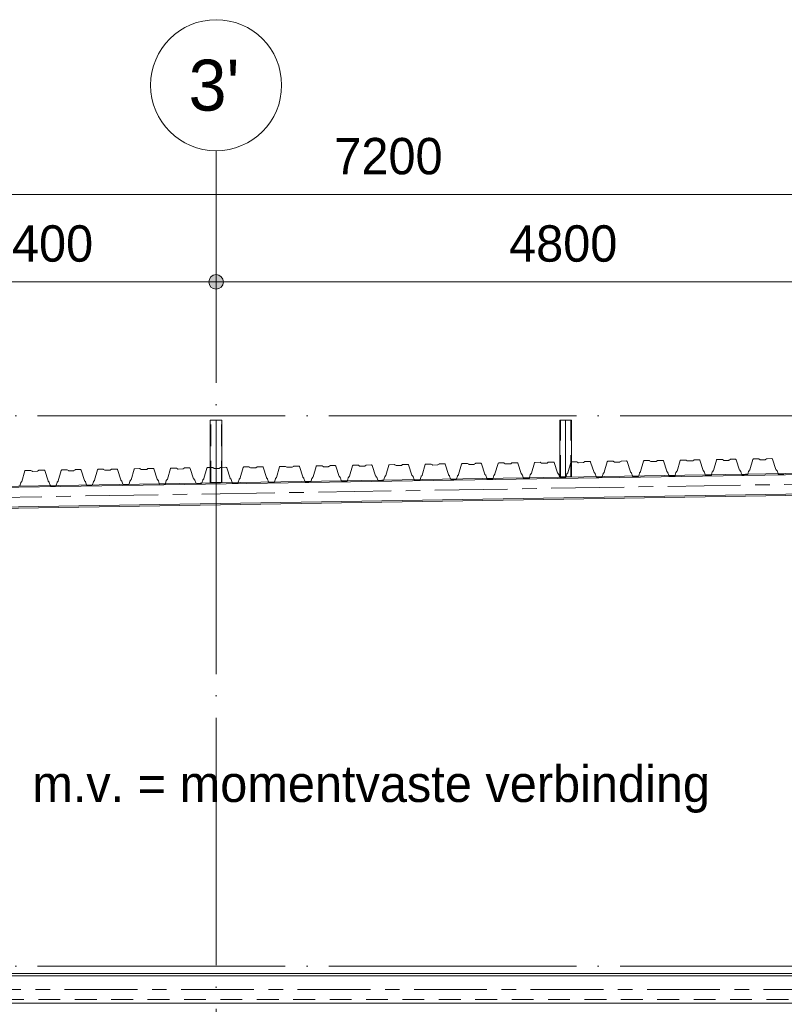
# Model space of a CAD drawing. Header units: millimetres. Extents: x 4517 to 474157, y -4632 to 9900.
# Tile 104 of 114: x 418778 to 424029, y 3138 to 9900. Entities that reach past the tile are written whole.
import ezdxf

# ---------------------------------------------------------------- set-up
doc = ezdxf.new("R2010")
doc.units = ezdxf.units.MM
for name, pattern in [('WSP_hartlijn', [800, 500, -100, 100, -100]), ('WSP_hhidden', [250, 150, -100]), ('WSP_stramienlijn', [2000, 1700, -150, 0, -150])]:
    doc.linetypes.add(name, pattern=pattern)
for name, color, linetype, lineweight in [('00_algemeen - hartlijn', 7, 'WSP_hartlijn', 13), ('00_algemeen - hhidden - 0_13mm', 7, 'WSP_hhidden', 13), ('00_maatvoering', 8, 'Continuous', 13), ('00_maatvoering-100', 8, 'Continuous', 13), ('00_text', 7, 'Continuous', 13), ('07_stramien', 4, 'Continuous', 13), ('07_stramien - levels', 7, 'Continuous', 13), ('23_vloeren', 2, 'Continuous', 18), ('28_hoofddraagconstructies - kolommen en liggers', 1, 'Continuous', 13), ('28_hoofddraagconstructies - kolommen en liggers - staal', 1, 'Continuous', 13)]:
    doc.layers.add(name, color=color, linetype=linetype, lineweight=lineweight)
doc.styles.add('Revittext', font='txt', dxfattribs={"height": 250})
doc.styles.add('Revittext_2', font='txt', dxfattribs={"height": 350})
doc.dimstyles.new('WSP_25_-_transparant', dxfattribs={"dimscale": 304.8, "dimtxt": 252.223969, "dimasz": 1.312336, "dimexe": 0.656168, "dimexo": 0.0625, "dimgap": 0.213255, "dimtad": 1, "dimdec": 0, "dimzin": 0, "dimdsep": 46, "dimtxsty": 'Revittext', "dimblk1": 'DOTSMALL', "dimblk2": 'DOTSMALL', "dimsah": 1, "dimcen": 0.09, "dimdle": 0.656168, "dimazin": 0, "dimtfac": 1, "dimtdec": 4, "dimtix": 1, "dimtmove": 0, "dimatfit": 3, "dimfxl": 0.656168, "dimfxlon": 1, "dimtvp": 1, "dimtolj": 1, "dimtzin": 0, "dimarcsym": 2})

# ---------------------------------------------------------------- blocks, each defined once
blk = doc.blocks.new('28_WSP_SF_staal - HE v21-0 - HE160A-1335089-as H')
at = {"layer": '00_algemeen - hartlijn'}
blk.add_line((-15798.9, 6782), (-29069.8, 6563.7), dxfattribs=at)
blk = doc.blocks.new('28_WSP_SC_staal - RHS v18-0 - SHSC 80x80x4 - S275-1295135-as H')
at = {"layer": '00_algemeen - hartlijn'}
blk.add_line((-21800, 6760), (-21800, 7150), dxfattribs=at)
at = {"layer": '00_algemeen - hhidden - 0_13mm'}
for p, q in [((-21836, 6760), (-21836, 7150)), ((-21764, 6760), (-21764, 7150))]:
    blk.add_line(p, q, dxfattribs=at)
blk = doc.blocks.new('28_WSP_SC_staal - RHS v18-0 - SHSC 80x80x4 - S275-1295136-as H')
at = {"layer": '00_algemeen - hartlijn'}
blk.add_line((-24200, 6720.5), (-24200, 7150), dxfattribs=at)
at = {"layer": '00_algemeen - hhidden - 0_13mm'}
for p, q in [((-24236, 6720.5), (-24236, 7150)), ((-24164, 6720.5), (-24164, 7150))]:
    blk.add_line(p, q, dxfattribs=at)
blk = doc.blocks.new('28_WSP_SF_staal - HE v21-0 - HE220B-1384946-as H')
at = {"layer": '00_algemeen - hartlijn'}
blk.add_line((-19140, 3240), (-29080, 3240), dxfattribs=at)
blk = doc.blocks.new('Floors 3 - Floors 3-1340461-as H')
at = {"layer": '23_vloeren', "linetype": 'WSP_hhidden', "lineweight": 13}
blk.add_line((-28920, 3170), (-2860, 3170), dxfattribs=at)
blk = doc.blocks.new('Grid - Stramienbol 9_0mm-3500-as H')
at = {"layer": '07_stramien'}
blk.add_circle((-5000, 9450), 450, dxfattribs=at)
blk = doc.blocks.new('DIMBLOCK117-as H')
at = {"layer": '00_maatvoering-100'}
h = blk.add_hatch(color=256, dxfattribs=at)
edge = h.paths.add_edge_path()
edge.add_arc((417726.9, 8699.4), 50, 0, 360)
h = blk.add_hatch(color=256, dxfattribs=at)
edge = h.paths.add_edge_path()
edge.add_arc((424926.9, 8699.4), 50, 0, 360)
for p, q in [((417726.9, 8499.4), (417726.9, 8899.4)), ((424926.9, 8499.4), (424926.9, 8899.4)), ((424926.9, 8699.4), (417726.9, 8699.4)), ((417726.9, 8699.4), (417726.9, 8499.4)), ((424926.9, 8699.4), (424926.9, 8499.4))]:
    blk.add_line(p, q, dxfattribs=at)
for centre in [(417726.9, 8699.4), (424926.9, 8699.4)]:
    blk.add_circle(centre, 50, dxfattribs=at)
at = {"layer": '00_maatvoering-100', "color": 0, "insert": (420938.8, 9088.1), "char_height": 250, "width": 931.288, "attachment_point": 1, "line_spacing_factor": 0.931288, "style": 'Revittext'}
blk.add_mtext('7200', dxfattribs=at)
blk = doc.blocks.new('_DotSmall')
at = {"color": 0, "linetype": 'ByBlock', "const_width": 0.5}
blk.add_lwpolyline([(-0.0625, 0, 1), (0.0625, 0, 1)], format="xyb", close=True, dxfattribs=at)
blk = doc.blocks.new('DIMBLOCK120-as H')
at = {"layer": '00_maatvoering-100'}
h = blk.add_hatch(color=256, dxfattribs=at)
edge = h.paths.add_edge_path()
edge.add_arc((420126.9, 8099.4), 50, 0, 360)
h = blk.add_hatch(color=256, dxfattribs=at)
edge = h.paths.add_edge_path()
edge.add_arc((424926.9, 8099.4), 50, 0, 360)
for p, q in [((420126.9, 7899.4), (420126.9, 8299.4)), ((424926.9, 7899.4), (424926.9, 8299.4)), ((425126.9, 8099.4), (420126.9, 8099.4)), ((420126.9, 8099.4), (420126.9, 7899.4)), ((424926.9, 8099.4), (424926.9, 7899.4))]:
    blk.add_line(p, q, dxfattribs=at)
for centre in [(420126.9, 8099.4), (424926.9, 8099.4)]:
    blk.add_circle(centre, 50, dxfattribs=at)
at = {"layer": '00_maatvoering-100', "color": 0, "insert": (422138.8, 8488.1), "char_height": 250, "width": 931.288, "attachment_point": 1, "line_spacing_factor": 0.931288, "style": 'Revittext'}
blk.add_mtext('4800', dxfattribs=at)
blk = doc.blocks.new('DIMBLOCK121-as H')
at = {"layer": '00_maatvoering-100'}
h = blk.add_hatch(color=256, dxfattribs=at)
edge = h.paths.add_edge_path()
edge.add_arc((417726.9, 8099.4), 50, 0, 360)
h = blk.add_hatch(color=256, dxfattribs=at)
edge = h.paths.add_edge_path()
edge.add_arc((420126.9, 8099.4), 50, 0, 360)
for p, q in [((417726.9, 7899.4), (417726.9, 8299.4)), ((420126.9, 7899.4), (420126.9, 8299.4)), ((420126.9, 8099.4), (417726.9, 8099.4)), ((417726.9, 8099.4), (417726.9, 7899.4)), ((420126.9, 8099.4), (420126.9, 7899.4))]:
    blk.add_line(p, q, dxfattribs=at)
for centre in [(417726.9, 8099.4), (420126.9, 8099.4)]:
    blk.add_circle(centre, 50, dxfattribs=at)
at = {"layer": '00_maatvoering-100', "color": 0, "insert": (418538.8, 8488.1), "char_height": 250, "width": 931.288, "attachment_point": 1, "line_spacing_factor": 0.931288, "style": 'Revittext'}
blk.add_mtext('2400', dxfattribs=at)

msp = doc.modelspace()

# ---------------------------------------------------------------- linework, layer by layer
at = {"layer": '07_stramien', "linetype": 'WSP_stramienlijn'}
msp.add_line((420126.9, -4594.5), (420126.9, 9000), dxfattribs=at)
at = {"layer": '07_stramien - levels', "linetype": 'WSP_stramienlijn'}
for p, q in [((404900.7, 7180), (445344.7, 7180)), ((404900.7, 3400), (445344.7, 3400))]:
    msp.add_line(p, q, dxfattribs=at)
at = {"layer": '23_vloeren'}
for p, q in [((420410.7, 6829.6), (420444.6, 6830.1)), ((420444.6, 6830.1), (420447.6, 6829.2)), ((420563.1, 6828.4), (420564.8, 6831)), ((420564.8, 6831), (420567.8, 6832)), ((420567.8, 6832), (420601.6, 6832.6)), ((420601.6, 6832.6), (420603.1, 6832.4)), ((420603.1, 6832.4), (420604.4, 6831.8)), ((420604.4, 6831.8), (420612.5, 6826.6)), ((420650.1, 6827.2), (420658, 6832.6)), ((420658, 6832.6), (420659.3, 6833.3)), ((420659.3, 6833.3), (420660.7, 6833.5)), ((420660.7, 6833.5), (420694.6, 6834.1)), ((420694.6, 6834.1), (420697.5, 6833.1)), ((420697.5, 6833.1), (420699.4, 6830.6)), ((420699.4, 6830.6), (420722.3, 6759.7)), ((420792.4, 6760.8), (420813, 6832.4)), ((420813, 6832.4), (420814.8, 6835)), ((420814.8, 6835), (420817.8, 6836)), ((420817.8, 6836), (420851.6, 6836.5)), ((420851.6, 6836.5), (420853.1, 6836.3)), ((420853.1, 6836.3), (420854.4, 6835.7)), ((420854.4, 6835.7), (420862.4, 6830.6)), ((420862.4, 6830.6), (420863.8, 6830)), ((420863.8, 6830), (420865.2, 6829.8)), ((420865.2, 6829.8), (420897.3, 6830.3)), ((420897.3, 6830.3), (420898.7, 6830.5)), ((420898.7, 6830.5), (420900, 6831.2)), ((420900, 6831.2), (420907.9, 6836.6)), ((420907.9, 6836.6), (420909.2, 6837.2)), ((420909.2, 6837.2), (420910.7, 6837.5)), ((420910.7, 6837.5), (420944.5, 6838)), ((420944.5, 6838), (420947.5, 6837.1)), ((420947.5, 6837.1), (420949.4, 6834.5)), ((420949.4, 6834.5), (420972.3, 6763.7)), ((421042.4, 6764.8), (421063, 6836.3)), ((421063, 6836.3), (421064.8, 6838.9)), ((421064.8, 6838.9), (421067.7, 6840)), ((421067.7, 6840), (421101.6, 6840.5)), ((421101.6, 6840.5), (421103, 6840.3)), ((421103, 6840.3), (421104.4, 6839.7)), ((421104.4, 6839.7), (421112.4, 6834.5)), ((421112.4, 6834.5), (421113.7, 6833.9)), ((421113.7, 6833.9), (421115.2, 6833.7)), ((421115.2, 6833.7), (421147.3, 6834.2)), ((421147.3, 6834.2), (421148.7, 6834.5)), ((421148.7, 6834.5), (421150, 6835.1)), ((421150, 6835.1), (421157.9, 6840.5)), ((421157.9, 6840.5), (421159.2, 6841.2)), ((421159.2, 6841.2), (421160.7, 6841.4)), ((421160.7, 6841.4), (421194.5, 6842)), ((421194.5, 6842), (421197.5, 6841)), ((421197.5, 6841), (421199.3, 6838.5)), ((421199.3, 6838.5), (421222.2, 6767.6)), ((421292.3, 6768.7), (421313, 6840.3)), ((421313, 6840.3), (421314.8, 6842.9)), ((421314.8, 6842.9), (421317.7, 6843.9)), ((421317.7, 6843.9), (421351.6, 6844.4)), ((421351.6, 6844.4), (421353, 6844.3)), ((421353, 6844.3), (421354.3, 6843.7)), ((421354.3, 6843.7), (421362.4, 6838.5)), ((421362.4, 6838.5), (421363.7, 6837.9)), ((421363.7, 6837.9), (421365.2, 6837.7)), ((421365.2, 6837.7), (421397.2, 6838.2)), ((421397.2, 6838.2), (421398.7, 6838.4)), ((421398.7, 6838.4), (421400, 6839.1)), ((421400, 6839.1), (421407.9, 6844.5)), ((421407.9, 6844.5), (421409.2, 6845.1)), ((421409.2, 6845.1), (421410.6, 6845.4)), ((421410.6, 6845.4), (421444.5, 6845.9)), ((421444.5, 6845.9), (421447.4, 6845)), ((421447.4, 6845), (421449.3, 6842.5)), ((421449.3, 6842.5), (421472.2, 6771.6)), ((421542.3, 6772.7), (421563, 6844.3)), ((421563, 6844.3), (421564.7, 6846.8)), ((421564.7, 6846.8), (421567.7, 6847.9)), ((421567.7, 6847.9), (421601.5, 6848.4)), ((421601.5, 6848.4), (421603, 6848.2)), ((421603, 6848.2), (421604.3, 6847.6)), ((421604.3, 6847.6), (421612.4, 6842.4)), ((421612.4, 6842.4), (421613.7, 6841.8)), ((421613.7, 6841.8), (421615.1, 6841.6)), ((421615.1, 6841.6), (421647.2, 6842.1)), ((421647.2, 6842.1), (421648.6, 6842.4)), ((421648.6, 6842.4), (421650, 6843)), ((421650, 6843), (421657.8, 6848.5)), ((421657.8, 6848.5), (421659.1, 6849.1)), ((421659.1, 6849.1), (421660.6, 6849.3)), ((421660.6, 6849.3), (421694.4, 6849.9)), ((421694.4, 6849.9), (421697.4, 6848.9)), ((421697.4, 6848.9), (421699.3, 6846.4)), ((421699.3, 6846.4), (421722.2, 6775.5)), ((421792.3, 6776.6), (421812.9, 6848.2)), ((421812.9, 6848.2), (421814.7, 6850.8)), ((421814.7, 6850.8), (421817.6, 6851.8)), ((421817.6, 6851.8), (421851.5, 6852.4)), ((421851.5, 6852.4), (421852.9, 6852.2)), ((421852.9, 6852.2), (421854.3, 6851.6)), ((421854.3, 6851.6), (421862.3, 6846.4)), ((421862.3, 6846.4), (421863.7, 6845.8)), ((421863.7, 6845.8), (421865.1, 6845.6)), ((421865.1, 6845.6), (421897.2, 6846.1)), ((421897.2, 6846.1), (421898.6, 6846.3)), ((421898.6, 6846.3), (421899.9, 6847)), ((421899.9, 6847), (421907.8, 6852.4)), ((421907.8, 6852.4), (421909.1, 6853.1)), ((421909.1, 6853.1), (421910.6, 6853.3)), ((421910.6, 6853.3), (421944.4, 6853.8)), ((421944.4, 6853.8), (421947.4, 6852.9)), ((421947.4, 6852.9), (421949.2, 6850.4)), ((421949.2, 6850.4), (421972.1, 6779.5)), ((422042.2, 6780.6), (422062.9, 6852.2)), ((422062.9, 6852.2), (422064.7, 6854.8)), ((422064.7, 6854.8), (422067.6, 6855.8)), ((422067.6, 6855.8), (422101.5, 6856.3)), ((422101.5, 6856.3), (422102.9, 6856.1)), ((422102.9, 6856.1), (422104.2, 6855.5)), ((422104.2, 6855.5), (422112.3, 6850.3)), ((422112.3, 6850.3), (422113.6, 6849.7)), ((422113.6, 6849.7), (422115.1, 6849.6)), ((422115.1, 6849.6), (422147.1, 6850.1)), ((422147.1, 6850.1), (422148.6, 6850.3)), ((422148.6, 6850.3), (422149.9, 6850.9)), ((422149.9, 6850.9), (422157.8, 6856.4)), ((422157.8, 6856.4), (422159.1, 6857)), ((422159.1, 6857), (422160.5, 6857.3)), ((422160.5, 6857.3), (422194.4, 6857.8)), ((422194.4, 6857.8), (422197.4, 6856.9)), ((422197.4, 6856.9), (422199.2, 6854.3)), ((422199.2, 6854.3), (422222.1, 6783.4)), ((422292.2, 6784.6), (422312.9, 6856.1)), ((422312.9, 6856.1), (422314.6, 6858.7)), ((422314.6, 6858.7), (422317.6, 6859.7)), ((422317.6, 6859.7), (422351.4, 6860.3)), ((422351.4, 6860.3), (422352.9, 6860.1)), ((422352.9, 6860.1), (422354.2, 6859.5)), ((422354.2, 6859.5), (422362.3, 6854.3)), ((422362.3, 6854.3), (422363.6, 6853.7)), ((422363.6, 6853.7), (422365, 6853.5)), ((422365, 6853.5), (422397.1, 6854)), ((422397.1, 6854), (422398.5, 6854.3)), ((422398.5, 6854.3), (422399.9, 6854.9)), ((422399.9, 6854.9), (422407.7, 6860.3)), ((422407.7, 6860.3), (422409.1, 6861)), ((422409.1, 6861), (422410.5, 6861.2)), ((422410.5, 6861.2), (422444.3, 6861.7)), ((422444.3, 6861.7), (422447.3, 6860.8)), ((422447.3, 6860.8), (422449.2, 6858.3)), ((422449.2, 6858.3), (422472.1, 6787.4)), ((422566.4, 6863.3), (422567.6, 6863.7)), ((422567.6, 6863.7), (422601.4, 6864.2)), ((422601.4, 6864.2), (422602.8, 6864)), ((422602.8, 6864), (422604.2, 6863.4)), ((422604.2, 6863.4), (422612.2, 6858.3)), ((422612.2, 6858.3), (422613.6, 6857.7)), ((422613.6, 6857.7), (422615, 6857.5)), ((422615, 6857.5), (422647.1, 6858)), ((422647.1, 6858), (422648.5, 6858.2)), ((422648.5, 6858.2), (422649.8, 6858.9)), ((422649.8, 6858.9), (422657.7, 6864.3)), ((422657.7, 6864.3), (422659, 6864.9)), ((422659, 6864.9), (422660.5, 6865.2)), ((422660.5, 6865.2), (422694.3, 6865.7)), ((422694.3, 6865.7), (422697.3, 6864.8)), ((422697.3, 6864.8), (422699.1, 6862.2)), ((422699.1, 6862.2), (422722.1, 6791.4)), ((422792.1, 6792.5), (422812.8, 6864)), ((422812.8, 6864), (422814.6, 6866.6)), ((422814.6, 6866.6), (422817.5, 6867.6)), ((422817.5, 6867.6), (422851.4, 6868.2)), ((422851.4, 6868.2), (422852.8, 6868)), ((422852.8, 6868), (422854.1, 6867.4)), ((422854.1, 6867.4), (422862.2, 6862.2)), ((422862.2, 6862.2), (422863.5, 6861.6)), ((422863.5, 6861.6), (422865, 6861.4)), ((422865, 6861.4), (422897, 6861.9)), ((422897, 6861.9), (422898.5, 6862.2)), ((422898.5, 6862.2), (422899.8, 6862.8)), ((422899.8, 6862.8), (422907.7, 6868.2)), ((422907.7, 6868.2), (422909, 6868.9)), ((422909, 6868.9), (422910.4, 6869.1)), ((422910.4, 6869.1), (422944.3, 6869.7)), ((422944.3, 6869.7), (422947.3, 6868.7)), ((422947.3, 6868.7), (422949.1, 6866.2)), ((422949.1, 6866.2), (422972, 6795.3)), ((423042.1, 6796.4), (423062.8, 6868)), ((423062.8, 6868), (423064.5, 6870.6)), ((423064.5, 6870.6), (423067.5, 6871.6)), ((423067.5, 6871.6), (423101.3, 6872.1)), ((423101.3, 6872.1), (423102.8, 6871.9)), ((423102.8, 6871.9), (423104.1, 6871.3)), ((423104.1, 6871.3), (423112.2, 6866.2)), ((423112.2, 6866.2), (423113.5, 6865.6)), ((423113.5, 6865.6), (423115, 6865.4)), ((423115, 6865.4), (423147, 6865.9)), ((423147, 6865.9), (423148.4, 6866.1)), ((423148.4, 6866.1), (423149.8, 6866.8)), ((423149.8, 6866.8), (423157.6, 6872.2)), ((423157.6, 6872.2), (423159, 6872.8)), ((423159, 6872.8), (423160.4, 6873.1)), ((423160.4, 6873.1), (423194.2, 6873.6)), ((423194.2, 6873.6), (423197.2, 6872.7)), ((423197.2, 6872.7), (423199.1, 6870.1)), ((423199.1, 6870.1), (423222, 6799.3)), ((423292.1, 6800.4), (423312.7, 6871.9)), ((423312.7, 6871.9), (423314.5, 6874.5)), ((423314.5, 6874.5), (423317.5, 6875.6)), ((423317.5, 6875.6), (423351.3, 6876.1)), ((423351.3, 6876.1), (423352.8, 6875.9)), ((423352.8, 6875.9), (423354.1, 6875.3)), ((423354.1, 6875.3), (423362.1, 6870.1)), ((423362.1, 6870.1), (423363.5, 6869.5)), ((423363.5, 6869.5), (423364.9, 6869.3)), ((423364.9, 6869.3), (423397, 6869.8)), ((423397, 6869.8), (423398.4, 6870.1)), ((423398.4, 6870.1), (423399.7, 6870.7)), ((423399.7, 6870.7), (423407.6, 6876.1)), ((423407.6, 6876.1), (423408.9, 6876.8)), ((423408.9, 6876.8), (423410.4, 6877)), ((423410.4, 6877), (423444.2, 6877.6)), ((423444.2, 6877.6), (423447.2, 6876.6)), ((423447.2, 6876.6), (423449, 6874.1)), ((423449, 6874.1), (423472, 6803.2)), ((423542, 6804.3), (423562.7, 6875.9)), ((423562.7, 6875.9), (423564.5, 6878.5)), ((423564.5, 6878.5), (423567.4, 6879.5)), ((423567.4, 6879.5), (423601.3, 6880.1)), ((423601.3, 6880.1), (423602.7, 6879.9)), ((423602.7, 6879.9), (423604.1, 6879.3)), ((423604.1, 6879.3), (423612.1, 6874.1)), ((423612.1, 6874.1), (423613.4, 6873.5)), ((423613.4, 6873.5), (423614.9, 6873.3)), ((423614.9, 6873.3), (423646.9, 6873.8)), ((423646.9, 6873.8), (423648.4, 6874)), ((423648.4, 6874), (423649.7, 6874.7)), ((423649.7, 6874.7), (423657.6, 6880.1)), ((423657.6, 6880.1), (423658.9, 6880.7)), ((423658.9, 6880.7), (423660.3, 6881)), ((423660.3, 6881), (423694.2, 6881.5)), ((423694.2, 6881.5), (423697.2, 6880.6)), ((423697.2, 6880.6), (423699, 6878.1)), ((423699, 6878.1), (423721.9, 6807.2)), ((423792, 6808.3), (423812.7, 6879.9)), ((423812.7, 6879.9), (423814.4, 6882.4)), ((423814.4, 6882.4), (423817.4, 6883.5)), ((423817.4, 6883.5), (423851.2, 6884)), ((423851.2, 6884), (423852.7, 6883.8)), ((423852.7, 6883.8), (423854, 6883.2)), ((423854, 6883.2), (423862.1, 6878)), ((423862.1, 6878), (423863.4, 6877.4)), ((423863.4, 6877.4), (423864.9, 6877.2)), ((423864.9, 6877.2), (423896.9, 6877.7)), ((423896.9, 6877.7), (423898.4, 6878)), ((423898.4, 6878), (423899.7, 6878.6)), ((423899.7, 6878.6), (423907.5, 6884.1)), ((423907.5, 6884.1), (423908.9, 6884.7)), ((423908.9, 6884.7), (423910.3, 6884.9)), ((423910.3, 6884.9), (423944.1, 6885.5)), ((423944.1, 6885.5), (423947.1, 6884.5)), ((423947.1, 6884.5), (423949, 6882)), ((423949, 6882), (423971.9, 6811.1)), ((418792.6, 6729.2), (418813.3, 6800.7)), ((418813.3, 6800.7), (418815.1, 6803.3)), ((418815.1, 6803.3), (418818, 6804.4)), ((418818, 6804.4), (418851.9, 6804.9)), ((418851.9, 6804.9), (418853.3, 6804.7)), ((418853.3, 6804.7), (418854.7, 6804.1)), ((418854.7, 6804.1), (418862.7, 6798.9)), ((418862.7, 6798.9), (418864, 6798.3)), ((418864, 6798.3), (418865.5, 6798.1)), ((418865.5, 6798.1), (418897.5, 6798.6)), ((418897.5, 6798.6), (418899, 6798.9)), ((418899, 6798.9), (418900.3, 6799.5)), ((418900.3, 6799.5), (418908.2, 6804.9)), ((418908.2, 6804.9), (418909.5, 6805.6)), ((418909.5, 6805.6), (418910.9, 6805.8)), ((418910.9, 6805.8), (418944.8, 6806.4)), ((418944.8, 6806.4), (418947.8, 6805.4)), ((418947.8, 6805.4), (418949.6, 6802.9)), ((418949.6, 6802.9), (418972.5, 6732)), ((419042.6, 6733.1), (419063.3, 6804.7)), ((419063.3, 6804.7), (419065, 6807.3)), ((419065, 6807.3), (419068, 6808.3)), ((419068, 6808.3), (419101.8, 6808.8)), ((419101.8, 6808.8), (419103.3, 6808.7)), ((419103.3, 6808.7), (419104.6, 6808.1)), ((419104.6, 6808.1), (419112.7, 6802.9)), ((419112.7, 6802.9), (419114, 6802.3)), ((419114, 6802.3), (419115.5, 6802.1)), ((419115.5, 6802.1), (419147.5, 6802.6)), ((419147.5, 6802.6), (419148.9, 6802.8)), ((419148.9, 6802.8), (419150.3, 6803.5)), ((419150.3, 6803.5), (419158.1, 6808.9)), ((419158.1, 6808.9), (419159.5, 6809.5)), ((419159.5, 6809.5), (419160.9, 6809.8)), ((419160.9, 6809.8), (419194.7, 6810.3)), ((419194.7, 6810.3), (419197.7, 6809.4)), ((419197.7, 6809.4), (419199.6, 6806.9)), ((419199.6, 6806.9), (419222.5, 6736)), ((419292.6, 6737.1), (419313.2, 6808.7)), ((419313.2, 6808.7), (419315, 6811.2)), ((419315, 6811.2), (419318, 6812.3)), ((419318, 6812.3), (419351.8, 6812.8)), ((419351.8, 6812.8), (419353.3, 6812.6)), ((419353.3, 6812.6), (419354.6, 6812)), ((419354.6, 6812), (419362.6, 6806.8)), ((419362.6, 6806.8), (419364, 6806.2)), ((419364, 6806.2), (419365.4, 6806)), ((419365.4, 6806), (419397.5, 6806.5)), ((419397.5, 6806.5), (419398.9, 6806.8)), ((419398.9, 6806.8), (419400.2, 6807.4)), ((419400.2, 6807.4), (419408.1, 6812.9)), ((419408.1, 6812.9), (419409.4, 6813.5)), ((419409.4, 6813.5), (419410.9, 6813.7)), ((419410.9, 6813.7), (419444.7, 6814.3)), ((419444.7, 6814.3), (419447.7, 6813.3)), ((419447.7, 6813.3), (419449.5, 6810.8)), ((419449.5, 6810.8), (419472.5, 6739.9)), ((419542.5, 6741), (419563.2, 6812.6)), ((419563.2, 6812.6), (419565, 6815.2)), ((419565, 6815.2), (419567.9, 6816.2)), ((419567.9, 6816.2), (419601.8, 6816.8)), ((419601.8, 6816.8), (419603.2, 6816.6)), ((419603.2, 6816.6), (419604.6, 6816)), ((419604.6, 6816), (419612.6, 6810.8)), ((419612.6, 6810.8), (419613.9, 6810.2)), ((419613.9, 6810.2), (419615.4, 6810)), ((419615.4, 6810), (419647.4, 6810.5)), ((419647.4, 6810.5), (419648.9, 6810.7)), ((419648.9, 6810.7), (419650.2, 6811.4)), ((419650.2, 6811.4), (419658.1, 6816.8)), ((419658.1, 6816.8), (419659.4, 6817.5)), ((419659.4, 6817.5), (419660.8, 6817.7)), ((419660.8, 6817.7), (419694.7, 6818.2)), ((419694.7, 6818.2), (419697.7, 6817.3)), ((419697.7, 6817.3), (419699.5, 6814.8)), ((419699.5, 6814.8), (419722.4, 6743.9)), ((419792.5, 6745), (419813.2, 6816.6)), ((419813.2, 6816.6), (419814.9, 6819.2)), ((419814.9, 6819.2), (419817.9, 6820.2)), ((419817.9, 6820.2), (419851.7, 6820.7)), ((419851.7, 6820.7), (419853.2, 6820.5)), ((419853.2, 6820.5), (419854.5, 6819.9)), ((419854.5, 6819.9), (419862.6, 6814.7)), ((419862.6, 6814.7), (419863.9, 6814.1)), ((419863.9, 6814.1), (419865.4, 6813.9)), ((419865.4, 6813.9), (419897.4, 6814.5)), ((419897.4, 6814.5), (419898.9, 6814.7)), ((419898.9, 6814.7), (419900.2, 6815.3)), ((419900.2, 6815.3), (419908, 6820.8)), ((419908, 6820.8), (419909.4, 6821.4)), ((419909.4, 6821.4), (419910.8, 6821.6)), ((419910.8, 6821.6), (419944.6, 6822.2)), ((419944.6, 6822.2), (419947.6, 6821.3)), ((419947.6, 6821.3), (419949.5, 6818.7)), ((419949.5, 6818.7), (419972.4, 6747.8)), ((420042.5, 6748.9), (420063.1, 6820.5)), ((420063.1, 6820.5), (420064.9, 6823.1)), ((420064.9, 6823.1), (420067.9, 6824.1)), ((420067.9, 6824.1), (420087.1, 6824.4)), ((420166.4, 6825.7), (420194.6, 6826.1)), ((420194.6, 6826.1), (420197.6, 6825.2)), ((420197.6, 6825.2), (420199.5, 6822.7)), ((420199.5, 6822.7), (420222.4, 6751.8)), ((420292.5, 6752.9), (420313.1, 6824.5)), ((420313.1, 6824.5), (420314.9, 6827.1)), ((420314.9, 6827.1), (420317.8, 6828.1)), ((420317.8, 6828.1), (420351.7, 6828.6)), ((420351.7, 6828.6), (420353.1, 6828.4)), ((420353.1, 6828.4), (420354.5, 6827.8)), ((420354.5, 6827.8), (420362.5, 6822.7)), ((420362.5, 6822.7), (420363.8, 6822.1)), ((420363.8, 6822.1), (420365.3, 6821.9)), ((420365.3, 6821.9), (420397.3, 6822.4)), ((420397.3, 6822.4), (420398.8, 6822.6)), ((420398.8, 6822.6), (420400.1, 6823.3)), ((420400.1, 6823.3), (420408, 6828.7)), ((420408, 6828.7), (420409.3, 6829.3)), ((420409.3, 6829.3), (420410.7, 6829.6)), ((420447.6, 6829.2), (420449.4, 6826.6)), ((420449.4, 6826.6), (420472.3, 6755.8)), ((420542.4, 6756.9), (420563.1, 6828.4)), ((420612.5, 6826.6), (420613.8, 6826)), ((420613.8, 6826), (420615.3, 6825.8)), ((420615.3, 6825.8), (420647.3, 6826.3)), ((420647.3, 6826.3), (420648.8, 6826.6)), ((420648.8, 6826.6), (420650.1, 6827.2)), ((420972.3, 6763.7), (420972.7, 6762.7)), ((420972.7, 6762.7), (420973.4, 6761.8)), ((421035.6, 6756.3), (421041.3, 6762.9)), ((421041.3, 6762.9), (421041.9, 6763.8)), ((421041.9, 6763.8), (421042.4, 6764.8)), ((421222.2, 6767.6), (421222.7, 6766.6)), ((421222.7, 6766.6), (421223.3, 6765.8)), ((421223.3, 6765.8), (421229.3, 6759.3)), ((421285.5, 6760.2), (421291.3, 6766.8)), ((421291.3, 6766.8), (421291.9, 6767.7)), ((421291.9, 6767.7), (421292.3, 6768.7)), ((421472.2, 6771.6), (421472.7, 6770.6)), ((421472.7, 6770.6), (421473.3, 6769.7)), ((421473.3, 6769.7), (421479.3, 6763.3)), ((421479.3, 6763.3), (421479.9, 6762.4)), ((421479.9, 6762.4), (421480.4, 6761.4)), ((421528.9, 6742.9), (421534.5, 6762.3)), ((421534.5, 6762.3), (421534.9, 6763.3)), ((421534.9, 6763.3), (421535.5, 6764.2)), ((421535.5, 6764.2), (421541.3, 6770.8)), ((421541.3, 6770.8), (421541.9, 6771.7)), ((421541.9, 6771.7), (421542.3, 6772.7)), ((421722.2, 6775.5), (421722.6, 6774.5)), ((421722.6, 6774.5), (421723.3, 6773.7)), ((421723.3, 6773.7), (421729.2, 6767.2)), ((421729.2, 6767.2), (421729.9, 6766.4)), ((421729.9, 6766.4), (421730.3, 6765.4)), ((421730.3, 6765.4), (421736.5, 6746.3)), ((421778.9, 6747), (421784.5, 6766.2)), ((421784.5, 6766.2), (421784.9, 6767.2)), ((421784.9, 6767.2), (421785.5, 6768.1)), ((421785.5, 6768.1), (421791.2, 6774.7)), ((421791.2, 6774.7), (421791.9, 6775.6)), ((421791.9, 6775.6), (421792.3, 6776.6)), ((421972.1, 6779.5), (421972.6, 6778.5)), ((421972.6, 6778.5), (421973.2, 6777.6)), ((421973.2, 6777.6), (421979.2, 6771.2)), ((421979.2, 6771.2), (421979.8, 6770.3)), ((421979.8, 6770.3), (421980.3, 6769.3)), ((421980.3, 6769.3), (421986.4, 6750.4)), ((422028.9, 6751.1), (422034.4, 6770.2)), ((422034.4, 6770.2), (422034.8, 6771.2)), ((422034.8, 6771.2), (422035.4, 6772.1)), ((422035.4, 6772.1), (422041.2, 6778.7)), ((422041.2, 6778.7), (422041.8, 6779.6)), ((422041.8, 6779.6), (422042.2, 6780.6)), ((422222.1, 6783.4), (422222.6, 6782.5)), ((422222.6, 6782.5), (422223.2, 6781.6)), ((422223.2, 6781.6), (422229.2, 6775.1)), ((422229.2, 6775.1), (422229.8, 6774.3)), ((422229.8, 6774.3), (422230.3, 6773.3)), ((422230.3, 6773.3), (422236.3, 6754.5)), ((422278.9, 6755.2), (422284.4, 6774.1)), ((422284.4, 6774.1), (422284.8, 6775.1)), ((422284.8, 6775.1), (422285.4, 6776)), ((422285.4, 6776), (422291.2, 6782.7)), ((422291.2, 6782.7), (422291.8, 6783.5)), ((422291.8, 6783.5), (422292.2, 6784.6)), ((422472.1, 6787.4), (422472.5, 6786.4)), ((422472.5, 6786.4), (422473.2, 6785.5)), ((422473.2, 6785.5), (422479.1, 6779.1)), ((422479.1, 6779.1), (422479.8, 6778.2)), ((422479.8, 6778.2), (422480.2, 6777.2)), ((422480.2, 6777.2), (422486.2, 6758.6)), ((422722.1, 6791.4), (422722.5, 6790.4)), ((422722.5, 6790.4), (422723.1, 6789.5)), ((422723.1, 6789.5), (422729.1, 6783.1)), ((422729.1, 6783.1), (422729.8, 6782.2)), ((422729.8, 6782.2), (422730.2, 6781.2)), ((422730.2, 6781.2), (422736.2, 6762.7)), ((422779, 6763.4), (422784.3, 6782.1)), ((422784.3, 6782.1), (422784.7, 6783.1)), ((422784.7, 6783.1), (422785.4, 6783.9)), ((422785.4, 6783.9), (422791.1, 6790.6)), ((422791.1, 6790.6), (422791.7, 6791.5)), ((422791.7, 6791.5), (422792.1, 6792.5)), ((422972, 6795.3), (422972.5, 6794.3)), ((422972.5, 6794.3), (422973.1, 6793.5)), ((422973.1, 6793.5), (422979.1, 6787)), ((422979.1, 6787), (422979.7, 6786.1)), ((422979.7, 6786.1), (422980.2, 6785.1)), ((422980.2, 6785.1), (422986.1, 6766.8)), ((423029, 6767.6), (423034.3, 6786)), ((423034.3, 6786), (423034.7, 6787)), ((423034.7, 6787), (423035.3, 6787.9)), ((423035.3, 6787.9), (423041.1, 6794.5)), ((423041.1, 6794.5), (423041.7, 6795.4)), ((423041.7, 6795.4), (423042.1, 6796.4)), ((423222, 6799.3), (423222.4, 6798.3)), ((423222.4, 6798.3), (423223.1, 6797.4)), ((423223.1, 6797.4), (423229, 6791)), ((423229, 6791), (423229.7, 6790.1)), ((423229.7, 6790.1), (423230.1, 6789.1)), ((423230.1, 6789.1), (423236, 6771)), ((423279, 6771.7), (423284.3, 6790)), ((423284.3, 6790), (423284.7, 6791)), ((423284.7, 6791), (423285.3, 6791.9)), ((423285.3, 6791.9), (423291, 6798.5)), ((423291, 6798.5), (423291.7, 6799.4)), ((423291.7, 6799.4), (423292.1, 6800.4)), ((423472, 6803.2), (423472.4, 6802.2)), ((423472.4, 6802.2), (423473, 6801.4)), ((423473, 6801.4), (423479, 6794.9)), ((423479, 6794.9), (423479.7, 6794)), ((423479.7, 6794), (423480.1, 6793.1)), ((423480.1, 6793.1), (423485.9, 6775.1)), ((423529, 6775.8), (423534.2, 6793.9)), ((423534.2, 6793.9), (423534.6, 6794.9)), ((423534.6, 6794.9), (423535.3, 6795.8)), ((423535.3, 6795.8), (423541, 6802.4)), ((423541, 6802.4), (423541.6, 6803.3)), ((423541.6, 6803.3), (423542, 6804.3)), ((423721.9, 6807.2), (423722.4, 6806.2)), ((423722.4, 6806.2), (423723, 6805.3)), ((423723, 6805.3), (423729, 6798.9)), ((423729, 6798.9), (423729.6, 6798)), ((423729.6, 6798), (423730.1, 6797)), ((423730.1, 6797), (423735.8, 6779.2)), ((423779, 6779.9), (423784.2, 6797.9)), ((423784.2, 6797.9), (423784.6, 6798.9)), ((423784.6, 6798.9), (423785.2, 6799.8)), ((423785.2, 6799.8), (423791, 6806.4)), ((423791, 6806.4), (423791.6, 6807.3)), ((423791.6, 6807.3), (423792, 6808.3)), ((423971.9, 6811.1), (423972.3, 6810.1)), ((423972.3, 6810.1), (423973, 6809.3)), ((423973, 6809.3), (423978.9, 6802.8)), ((423978.9, 6802.8), (423979.6, 6802)), ((423979.6, 6802), (423980, 6801)), ((423980, 6801), (423985.8, 6783.3)), ((418778.1, 6697.6), (418779.2, 6699.3)), ((418779.2, 6699.3), (418784.8, 6718.8)), ((418784.8, 6718.8), (418785.2, 6719.8)), ((418785.2, 6719.8), (418785.9, 6720.6)), ((418785.9, 6720.6), (418791.6, 6727.3)), ((418791.6, 6727.3), (418792.2, 6728.2)), ((418792.2, 6728.2), (418792.6, 6729.2)), ((418972.5, 6732), (418973, 6731)), ((418973, 6731), (418973.6, 6730.2)), ((418973.6, 6730.2), (418979.6, 6723.7)), ((418979.6, 6723.7), (418980.2, 6722.8)), ((418980.2, 6722.8), (418980.7, 6721.9)), ((418980.7, 6721.9), (418986.9, 6702.6)), ((418986.9, 6702.6), (418988, 6701.1)), ((419028.1, 6701.7), (419029.2, 6703.2)), ((419029.2, 6703.2), (419034.8, 6722.7)), ((419034.8, 6722.7), (419035.2, 6723.7)), ((419035.2, 6723.7), (419035.8, 6724.6)), ((419035.8, 6724.6), (419041.6, 6731.2)), ((419041.6, 6731.2), (419042.2, 6732.1)), ((419042.2, 6732.1), (419042.6, 6733.1)), ((419222.5, 6736), (419222.9, 6735)), ((419222.9, 6735), (419223.6, 6734.1)), ((419223.6, 6734.1), (419229.5, 6727.7)), ((419229.5, 6727.7), (419230.2, 6726.8)), ((419230.2, 6726.8), (419230.6, 6725.8)), ((419230.6, 6725.8), (419236.9, 6706.5)), ((419236.9, 6706.5), (419237.8, 6705.2)), ((419278.2, 6705.8), (419279.1, 6707.2)), ((419279.1, 6707.2), (419284.8, 6726.7)), ((419284.8, 6726.7), (419285.2, 6727.7)), ((419285.2, 6727.7), (419285.8, 6728.6)), ((419285.8, 6728.6), (419291.6, 6735.2)), ((419291.6, 6735.2), (419292.2, 6736.1)), ((419292.2, 6736.1), (419292.6, 6737.1)), ((419472.5, 6739.9), (419472.9, 6738.9)), ((419472.9, 6738.9), (419473.5, 6738.1)), ((419473.5, 6738.1), (419479.5, 6731.6)), ((419479.5, 6731.6), (419480.2, 6730.8)), ((419480.2, 6730.8), (419480.6, 6729.8)), ((419480.6, 6729.8), (419486.8, 6710.5)), ((419486.8, 6710.5), (419487.7, 6709.3)), ((419528.3, 6710), (419529.1, 6711.1)), ((419529.1, 6711.1), (419534.7, 6730.6)), ((419534.7, 6730.6), (419535.1, 6731.6)), ((419535.1, 6731.6), (419535.8, 6732.5)), ((419535.8, 6732.5), (419541.5, 6739.1)), ((419541.5, 6739.1), (419542.1, 6740)), ((419542.1, 6740), (419542.5, 6741)), ((419722.4, 6743.9), (419722.9, 6742.9)), ((419722.9, 6742.9), (419723.5, 6742)), ((419723.5, 6742), (419729.5, 6735.6)), ((419729.5, 6735.6), (419730.1, 6734.7)), ((419730.1, 6734.7), (419730.6, 6733.7)), ((419730.6, 6733.7), (419736.8, 6714.4)), ((419779.1, 6715.1), (419784.7, 6734.6)), ((419784.7, 6734.6), (419785.1, 6735.6)), ((419785.1, 6735.6), (419785.7, 6736.5)), ((419785.7, 6736.5), (419791.5, 6743.1)), ((419791.5, 6743.1), (419792.1, 6744)), ((419792.1, 6744), (419792.5, 6745)), ((419972.4, 6747.8), (419972.8, 6746.9)), ((419972.8, 6746.9), (419973.5, 6746)), ((419973.5, 6746), (419979.5, 6739.5)), ((419979.5, 6739.5), (419980.1, 6738.7)), ((419980.1, 6738.7), (419980.5, 6737.7)), ((419980.5, 6737.7), (419986.8, 6718.4)), ((420029, 6719.1), (420034.7, 6738.5)), ((420034.7, 6738.5), (420035.1, 6739.5)), ((420035.1, 6739.5), (420035.7, 6740.4)), ((420035.7, 6740.4), (420041.5, 6747.1)), ((420041.5, 6747.1), (420042.1, 6747.9)), ((420042.1, 6747.9), (420042.5, 6748.9)), ((420222.4, 6751.8), (420222.8, 6750.8)), ((420222.8, 6750.8), (420223.5, 6749.9)), ((420223.5, 6749.9), (420229.4, 6743.5)), ((420229.4, 6743.5), (420230.1, 6742.6)), ((420230.1, 6742.6), (420230.5, 6741.6)), ((420230.5, 6741.6), (420236.7, 6722.3)), ((420279, 6723), (420284.6, 6742.5)), ((420284.6, 6742.5), (420285.1, 6743.5)), ((420285.1, 6743.5), (420285.7, 6744.4)), ((420285.7, 6744.4), (420291.4, 6751)), ((420291.4, 6751), (420292, 6751.9)), ((420292, 6751.9), (420292.5, 6752.9)), ((420472.3, 6755.8), (420472.8, 6754.8)), ((420472.8, 6754.8), (420473.4, 6753.9)), ((420473.4, 6753.9), (420479.4, 6747.4)), ((420479.4, 6747.4), (420480, 6746.6)), ((420480, 6746.6), (420480.5, 6745.6)), ((420480.5, 6745.6), (420486.7, 6726.3)), ((420529, 6727), (420534.6, 6746.4)), ((420534.6, 6746.4), (420535, 6747.4)), ((420535, 6747.4), (420535.6, 6748.3)), ((420535.6, 6748.3), (420541.4, 6755)), ((420541.4, 6755), (420542, 6755.9)), ((420542, 6755.9), (420542.4, 6756.9)), ((420722.3, 6759.7), (420722.7, 6758.7)), ((420722.7, 6758.7), (420723.4, 6757.8)), ((420723.4, 6757.8), (420729.4, 6751.4)), ((420729.4, 6751.4), (420730, 6750.5)), ((420730, 6750.5), (420730.4, 6749.5)), ((420730.4, 6749.5), (420736.7, 6730.3)), ((420779, 6730.9), (420784.6, 6750.4)), ((420784.6, 6750.4), (420785, 6751.4)), ((420785, 6751.4), (420785.6, 6752.3)), ((420785.6, 6752.3), (420791.4, 6758.9)), ((420791.4, 6758.9), (420792, 6759.8)), ((420792, 6759.8), (420792.4, 6760.8)), ((420973.4, 6761.8), (420979.3, 6755.4)), ((420979.3, 6755.4), (420980, 6754.5)), ((420980, 6754.5), (420980.4, 6753.5)), ((420980.4, 6753.5), (420986.6, 6734.2)), ((421028.9, 6734.9), (421034.5, 6754.4)), ((421034.5, 6754.4), (421035, 6755.4)), ((421035, 6755.4), (421035.6, 6756.3)), ((421229.3, 6759.3), (421229.9, 6758.4)), ((421229.9, 6758.4), (421230.4, 6757.5)), ((421230.4, 6757.5), (421236.6, 6738.2)), ((421278.9, 6738.8), (421284.5, 6758.3)), ((421284.5, 6758.3), (421284.9, 6759.3)), ((421284.9, 6759.3), (421285.5, 6760.2)), ((421480.4, 6761.4), (421486.6, 6742.2))]:
    msp.add_line(p, q, dxfattribs=at)
at = {"layer": '23_vloeren', "linetype": 'WSP_hhidden', "lineweight": 13}
for p, q in [((422542.2, 6788.5), (422562.8, 6860)), ((422562.8, 6860.1), (422564.6, 6862.7)), ((422564.6, 6862.7), (422566.3, 6863.3)), ((420087.2, 6824.4), (420101.7, 6824.7)), ((420101.7, 6824.7), (420103.2, 6824.5)), ((420103.2, 6824.5), (420104.5, 6823.9)), ((420104.5, 6823.9), (420112.5, 6818.7)), ((420112.5, 6818.7), (420113.9, 6818.1)), ((420113.9, 6818.1), (420115.3, 6817.9)), ((420115.3, 6817.9), (420147.4, 6818.4)), ((420147.4, 6818.4), (420148.8, 6818.6)), ((420148.8, 6818.6), (420150.1, 6819.3)), ((420150.1, 6819.3), (420158, 6824.7)), ((420158, 6824.7), (420159.3, 6825.4)), ((420159.3, 6825.4), (420160.8, 6825.6)), ((420160.8, 6825.6), (420166.3, 6825.7)), ((422528.7, 6758.6), (422534.4, 6778.1)), ((422534.4, 6778.1), (422534.8, 6779.1)), ((422534.8, 6779.1), (422535.4, 6780)), ((422535.4, 6780), (422541.1, 6786.6)), ((422541.1, 6786.6), (422541.8, 6787.5)), ((422541.8, 6787.5), (422542.2, 6788.5)), ((422736.2, 6762.7), (422736.4, 6761.9)), ((422776.9, 6760), (422778.7, 6762.6)), ((422778.7, 6762.6), (422778.9, 6763.4)), ((422986.1, 6766.8), (422986.4, 6765.9)), ((422986.4, 6765.9), (422988.2, 6763.3)), ((422988.2, 6763.3), (422991.2, 6762.4)), ((422991.2, 6762.4), (423023.9, 6762.9)), ((423023.9, 6762.9), (423026.9, 6763.9)), ((423026.9, 6763.9), (423028.7, 6766.5)), ((423028.7, 6766.5), (423029, 6767.5)), ((423236, 6770.9), (423236.4, 6769.8)), ((423236.4, 6769.8), (423238.2, 6767.3)), ((423238.2, 6767.3), (423241.2, 6766.4)), ((423241.2, 6766.4), (423273.9, 6766.9)), ((423273.9, 6766.9), (423276.9, 6767.9)), ((423276.9, 6767.9), (423278.6, 6770.5)), ((423278.6, 6770.5), (423279, 6771.6)), ((423485.9, 6775), (423486.3, 6773.8)), ((423486.3, 6773.8), (423488.2, 6771.2)), ((423488.2, 6771.2), (423491.2, 6770.3)), ((423491.2, 6770.3), (423523.9, 6770.8)), ((423523.9, 6770.8), (423526.8, 6771.9)), ((423526.8, 6771.9), (423528.6, 6774.4)), ((423528.6, 6774.4), (423529, 6775.7)), ((423735.8, 6779.1), (423736.3, 6777.7)), ((423736.3, 6777.7), (423738.2, 6775.2)), ((423738.2, 6775.2), (423741.1, 6774.3)), ((423741.1, 6774.3), (423773.9, 6774.8)), ((423773.9, 6774.8), (423776.8, 6775.8)), ((423776.8, 6775.8), (423778.6, 6778.4)), ((423778.6, 6778.4), (423779, 6779.8)), ((423985.8, 6783.2), (423986.3, 6781.7)), ((423986.3, 6781.7), (423988.1, 6779.2)), ((423988.1, 6779.2), (423991.1, 6778.2)), ((423991.1, 6778.2), (424023.8, 6778.7)), ((424023.8, 6778.7), (424026.8, 6779.8)), ((424026.8, 6779.8), (424028.5, 6782.4)), ((424028.5, 6782.4), (424029, 6784)), ((418988, 6701), (418988.7, 6700)), ((418988.7, 6700), (418991.7, 6699.1)), ((418991.7, 6699.1), (419024.4, 6699.6)), ((419024.4, 6699.6), (419027.4, 6700.7)), ((419027.4, 6700.7), (419028.1, 6701.7)), ((419237.9, 6705.1), (419238.7, 6704)), ((419238.7, 6704), (419241.7, 6703.1)), ((419241.7, 6703.1), (419274.4, 6703.6)), ((419274.4, 6703.6), (419277.4, 6704.6)), ((419277.4, 6704.6), (419278.2, 6705.8)), ((419487.7, 6709.3), (419488.7, 6707.9)), ((419488.7, 6707.9), (419491.7, 6707)), ((419491.7, 6707), (419524.4, 6707.5)), ((419524.4, 6707.5), (419527.3, 6708.6)), ((419527.3, 6708.6), (419528.3, 6709.9)), ((419736.8, 6714.4), (419738.7, 6711.9)), ((419738.7, 6711.9), (419741.6, 6711)), ((419741.6, 6711), (419774.4, 6711.5)), ((419774.4, 6711.5), (419777.3, 6712.5)), ((419777.3, 6712.5), (419779.1, 6715.1)), ((419986.8, 6718.4), (419988.6, 6715.9)), ((419988.6, 6715.9), (419991.6, 6714.9)), ((419991.6, 6714.9), (420024.3, 6715.4)), ((420024.3, 6715.4), (420027.3, 6716.5)), ((420027.3, 6716.5), (420029, 6719.1)), ((420236.7, 6722.3), (420238.6, 6719.8)), ((420238.6, 6719.8), (420241.6, 6718.9)), ((420241.6, 6718.9), (420274.3, 6719.4)), ((420274.3, 6719.4), (420277.3, 6720.4)), ((420277.3, 6720.4), (420279, 6723)), ((420486.7, 6726.3), (420488.6, 6723.8)), ((420488.6, 6723.8), (420491.5, 6722.8)), ((420491.5, 6722.8), (420524.3, 6723.4)), ((420524.3, 6723.4), (420527.2, 6724.4)), ((420527.2, 6724.4), (420529, 6727)), ((420736.7, 6730.3), (420738.5, 6727.7)), ((420738.5, 6727.7), (420741.5, 6726.8)), ((420741.5, 6726.8), (420774.2, 6727.3)), ((420774.2, 6727.3), (420777.2, 6728.3)), ((420777.2, 6728.3), (420779, 6730.9)), ((420986.6, 6734.2), (420988.5, 6731.7)), ((420988.5, 6731.7), (420991.5, 6730.8)), ((420991.5, 6730.8), (421024.2, 6731.3)), ((421024.2, 6731.3), (421027.2, 6732.3)), ((421027.2, 6732.3), (421028.9, 6734.9)), ((421236.6, 6738.2), (421238.5, 6735.6)), ((421238.5, 6735.6), (421241.5, 6734.7)), ((421241.5, 6734.7), (421274.2, 6735.2)), ((421274.2, 6735.2), (421277.1, 6736.3)), ((421277.1, 6736.3), (421278.9, 6738.8)), ((421486.6, 6742.1), (421488.4, 6739.6)), ((421488.4, 6739.6), (421491.4, 6738.7)), ((421491.4, 6738.7), (421524.1, 6739.2)), ((421524.1, 6739.2), (421527.1, 6740.2)), ((421527.1, 6740.2), (421528.9, 6742.8)), ((421736.5, 6746.2), (421736.6, 6746.1)), ((421736.6, 6746.1), (421738.4, 6743.6)), ((421738.4, 6743.6), (421741.4, 6742.6)), ((421741.4, 6742.6), (421774.1, 6743.1)), ((421774.1, 6743.1), (421777.1, 6744.2)), ((421777.1, 6744.2), (421778.8, 6746.7)), ((421778.8, 6746.7), (421778.9, 6746.9)), ((421986.4, 6750.4), (421986.5, 6750)), ((421986.5, 6750), (421988.4, 6747.5)), ((421988.4, 6747.5), (421991.4, 6746.6)), ((421991.4, 6746.6), (422024.1, 6747.1)), ((422024.1, 6747.1), (422027, 6748.1)), ((422027, 6748.1), (422028.8, 6750.7)), ((422028.8, 6750.7), (422028.9, 6751.1)), ((422236.3, 6754.5), (422236.5, 6754)), ((422236.5, 6754), (422238.3, 6751.5)), ((422238.3, 6751.5), (422241.3, 6750.5)), ((422241.3, 6750.5), (422274, 6751)), ((422274, 6751), (422277, 6752.1)), ((422277, 6752.1), (422278.8, 6754.7)), ((422278.8, 6754.7), (422278.9, 6755.2)), ((422486.3, 6758.6), (422486.5, 6757.9)), ((422486.5, 6757.9), (422488.3, 6755.4)), ((422488.3, 6755.4), (422491.3, 6754.5)), ((422491.3, 6754.5), (422524, 6755)), ((422524, 6755), (422527, 6756)), ((422527, 6756), (422528.7, 6758.6)), ((422736.4, 6761.9), (422738.3, 6759.4)), ((422738.3, 6759.4), (422741.3, 6758.4)), ((422741.3, 6758.4), (422774, 6759)), ((422774, 6759), (422776.9, 6760))]:
    msp.add_line(p, q, dxfattribs=at)
at = {"layer": '28_hoofddraagconstructies - kolommen en liggers - staal'}
for p, q in [((420086.9, 7150), (420086.9, 6720.5)), ((420086.9, 7150), (420094.9, 7150)), ((420094.9, 7150), (420158.9, 7150)), ((420158.9, 7150), (420166.9, 7150)), ((420166.9, 6720.5), (420166.9, 7150)), ((422486.9, 7150), (422486.9, 6760)), ((422486.9, 7150), (422494.9, 7150)), ((422494.9, 7150), (422558.9, 7150)), ((422558.9, 7150), (422566.9, 7150)), ((422566.9, 6760), (422566.9, 7150)), ((428526.7, 6858), (415255.8, 6639.7)), ((428526.9, 6849), (415255.9, 6630.7)), ((428529.1, 6715), (415258.1, 6496.7)), ((428529.2, 6706), (415258.3, 6487.7)), ((420094.9, 6720.5), (420086.9, 6720.5)), ((420158.9, 6720.5), (420094.9, 6720.5)), ((420163.9, 6720.5), (420158.9, 6720.5)), ((422494.9, 6760), (422486.9, 6760)), ((422558.9, 6760), (422494.9, 6760)), ((422563.9, 6760), (422558.9, 6760)), ((425186.9, 3350), (415246.9, 3350)), ((425186.9, 3334), (415246.9, 3334)), ((425107.2, 3146), (415246.9, 3146))]:
    msp.add_line(p, q, dxfattribs=at)

# ---------------------------------------------------------------- block references
at = {"layer": '00_algemeen - hartlijn'}
msp.add_blockref('28_WSP_SF_staal - HE v21-0 - HE160A-1335089-as H', (444326.9, 0), dxfattribs=at)
at = {"layer": '00_algemeen - hhidden - 0_13mm'}
for name in ['28_WSP_SC_staal - RHS v18-0 - SHSC 80x80x4 - S275-1295136-as H', '28_WSP_SC_staal - RHS v18-0 - SHSC 80x80x4 - S275-1295135-as H']:
    msp.add_blockref(name, (444326.9, 0), dxfattribs=at)
at = {"layer": '07_stramien'}
msp.add_blockref('Grid - Stramienbol 9_0mm-3500-as H', (425126.9, 0), dxfattribs=at)
at = {"layer": '23_vloeren', "linetype": 'WSP_hhidden', "lineweight": 13}
msp.add_blockref('Floors 3 - Floors 3-1340461-as H', (444326.9, 0), dxfattribs=at)
at = {"layer": '28_hoofddraagconstructies - kolommen en liggers', "linetype": 'WSP_hhidden'}
msp.add_blockref('28_WSP_SF_staal - HE v21-0 - HE220B-1384946-as H', (444326.9, 0), dxfattribs=at)

# ---------------------------------------------------------------- texts
at = {"layer": '00_text', "lineweight": 18, "insert": (418864.4, 4777.5), "char_height": 250, "width": 5900.42, "attachment_point": 1, "style": 'Revittext'}
msp.add_mtext('m.v. = momentvaste verbinding', dxfattribs=at)
at = {"layer": '07_stramien', "insert": (419938.2, 9625.6), "char_height": 350, "width": 448.945, "attachment_point": 1, "style": 'Revittext_2'}
msp.add_mtext("3'", dxfattribs=at)

# ---------------------------------------------------------------- dimensions: what is measured, and where the dimension line sits
at = {"layer": '00_maatvoering'}
for base, p1, p2, override, picture, middle in [((417726.9, 8699.4), (424926.9, 8499.4), (417726.9, 8499.4), {"dimpost": '<>', "dimfxl": 7200}, 'DIMBLOCK117-as H', (421326.9, 8892)), ((417726.9, 8099.4), (420126.9, 7899.4), (417726.9, 7899.4), {"dimpost": '<>', "dimfxl": 2400}, 'DIMBLOCK121-as H', (418926.9, 8292)), ((420126.9, 8099.4), (424926.9, 7899.4), (420126.9, 7899.4), {"dimpost": '<>', "dimfxl": 4800}, 'DIMBLOCK120-as H', (422526.9, 8292))]:
    dim = msp.add_linear_dim(base=base, p1=p1, p2=p2, dimstyle='WSP_25_-_transparant', override=override, dxfattribs=at)
    dim.commit()
    dim.dimension.update_dxf_attribs({"geometry": picture, "text_midpoint": middle})

doc.saveas('drawing.dxf')
